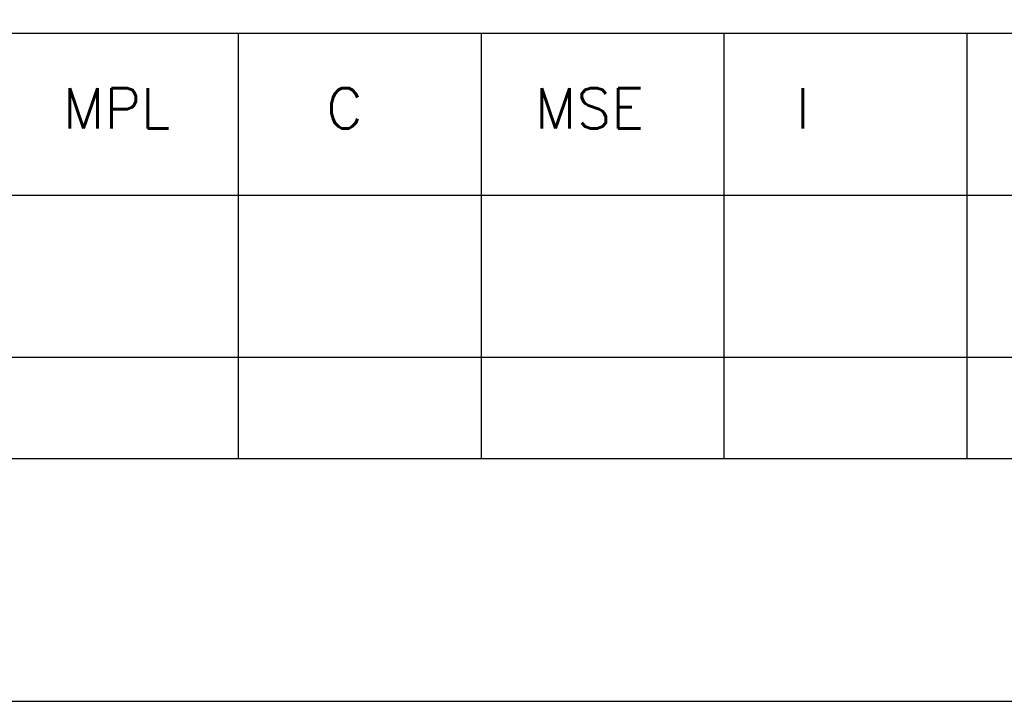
# Model space of a CAD drawing. Header units: inches. Extents: x -8998005 to 170525121, y -30058259 to 1575573.
# Tile 98 of 107: x 2227200 to 2373143, y -947427 to -846424. Entities that reach past the tile are written whole.
import ezdxf

# ---------------------------------------------------------------- set-up
doc = ezdxf.new("R2010")
doc.units = ezdxf.units.IN
doc.header["$LTSCALE"] = 5
doc.header["$MEASUREMENT"] = 0
doc.styles.get("Standard").update_dxf_attribs({"font": 'txt.shx'})

msp = doc.modelspace()

# ---------------------------------------------------------------- linework, layer by layer
for p, q in [((2223583, -848427), (2778583, -848427)), ((2259583, -848427), (2259583, -911427)), ((2295583, -848427), (2295583, -911427)), ((2331583, -848427), (2331583, -911427)), ((2367583, -848427), (2367583, -911427)), ((2223583, -872427), (2553583, -872427)), ((-680417, -896427), (2475583, -896427))]:
    msp.add_line(p, q)
for points in [[(2814583, 1575573), (-752417, 1575573), (-752417, -947427), (2814583, -947427)], [(2778583, 1539573), (-716417, 1539573), (-716417, -911427), (2778583, -911427)]]:
    msp.add_lwpolyline(points, close=True)

# ---------------------------------------------------------------- texts
for s, p in [('MPL', (2233591, -862546)), ('C', (2272644, -862546)), ('MSE', (2303556, -862546)), ('I', (2342269, -862546))]:
    msp.add_text(s, height=6000).set_placement(p)

doc.saveas('drawing.dxf')
